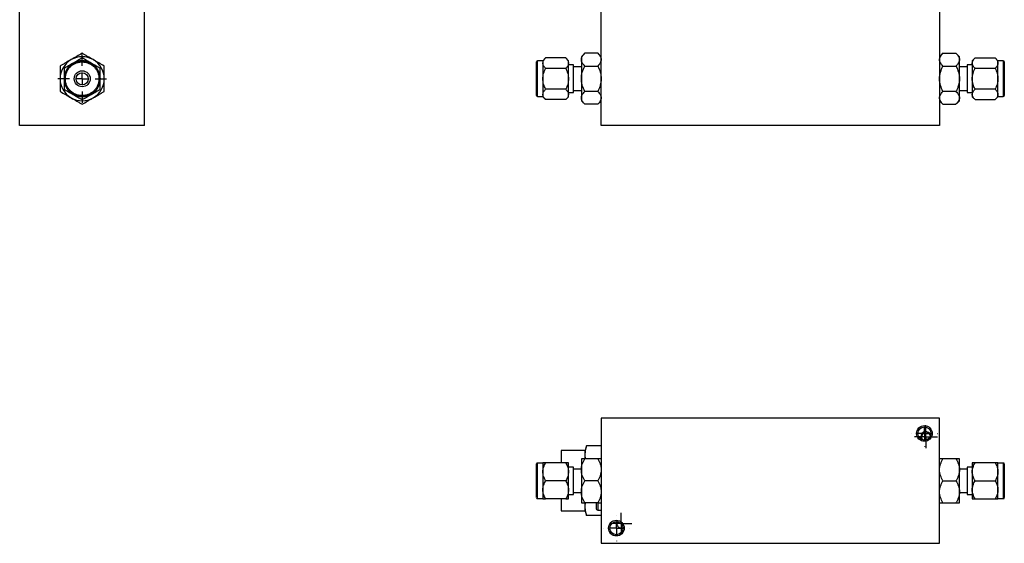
# Model space of a CAD drawing. Header units: inches. Extents: x 6.7 to 40.2, y 8.4 to 28.5.
# Tile 1 of 6: x 6.7 to 22.1, y 8.4 to 16.5. Entities that reach past the tile are written whole.
import ezdxf

# ---------------------------------------------------------------- set-up
doc = ezdxf.new("R2010")
doc.units = ezdxf.units.IN
doc.header["$LTSCALE"] = 4
doc.header["$MEASUREMENT"] = 0
doc.layers.add('1', color=7, linetype='Continuous')

# ---------------------------------------------------------------- blocks, each defined once
blk = doc.blocks.new('SW_CENTERMARKSYMBOL_1')
at = {"layer": '1', "color": 0}
for p, q in [((0, 0.2), (0, 0.3775)), ((-0.2, 0), (-0.3775, 0)), ((0, 0), (-0.1, 0)), ((0, 0), (0, 0.1)), ((0, 0), (0, -0.1)), ((0, 0), (0.1, 0)), ((0.2, 0), (0.3775, 0)), ((0, -0.2), (0, -0.3775))]:
    blk.add_line(p, q, dxfattribs=at)
blk = doc.blocks.new('SW_CENTERMARKSYMBOL_13')
at = {"layer": '1', "color": 0}
for p, q in [((0, 0.1), (0, 0.168)), ((-0.1, 0), (-0.168, 0)), ((0, 0), (-0.1, 0)), ((0, 0), (0, 0.1)), ((0, 0), (0, -0.1)), ((0, 0), (0.1, 0)), ((0.1, 0), (0.168, 0)), ((0, -0.1), (0, -0.168))]:
    blk.add_line(p, q, dxfattribs=at)
blk = doc.blocks.new('SW_CENTERMARKSYMBOL_14')
at = {"layer": '1', "color": 0}
for p, q in [((0, 0.1), (0, 0.17945)), ((-0.1, 0), (-0.17945, 0)), ((0, 0), (-0.1, 0)), ((0, 0), (0, 0.1)), ((0, 0), (0, -0.1)), ((0, 0), (0.1, 0)), ((0.1, 0), (0.17945, 0)), ((0, -0.1), (0, -0.17945))]:
    blk.add_line(p, q, dxfattribs=at)
blk = doc.blocks.new('SW_CENTERMARKSYMBOL_15')
at = {"layer": '1', "color": 0}
for p, q in [((0, 0.1), (0, 0.1693)), ((-0.1, 0), (-0.1693, 0)), ((0, 0), (-0.1, 0)), ((0, 0), (0, 0.1)), ((0, 0), (0, -0.1)), ((0, 0), (0.1, 0)), ((0.1, 0), (0.1693, 0)), ((0, -0.1), (0, -0.1693))]:
    blk.add_line(p, q, dxfattribs=at)
blk = doc.blocks.new('SW_CENTERMARKSYMBOL_16')
at = {"layer": '1', "color": 0}
for p, q in [((0, 0.2), (0, 0.202)), ((-0.2, 0), (-0.202, 0)), ((0, 0), (-0.1, 0)), ((0, 0), (0, 0.1)), ((0, 0), (0, -0.1)), ((0, 0), (0.1, 0)), ((0.2, 0), (0.202, 0)), ((0, -0.2), (0, -0.202))]:
    blk.add_line(p, q, dxfattribs=at)
blk = doc.blocks.new('SW_CENTERMARKSYMBOL_17')
at = {"layer": '1', "color": 0}
for p, q in [((0, 0.2), (0, 0.202)), ((-0.2, 0), (-0.202, 0)), ((0, 0), (-0.1, 0)), ((0, 0), (0, 0.1)), ((0, 0), (0, -0.1)), ((0, 0), (0.1, 0)), ((0.2, 0), (0.202, 0)), ((0, -0.2), (0, -0.202))]:
    blk.add_line(p, q, dxfattribs=at)

msp = doc.modelspace()

# ---------------------------------------------------------------- linework, layer by layer
at = {"color": 7, "linetype": 'Continuous', "lineweight": 25}
for p, q in [((6.704, 14.88), (6.704, 16.829)), ((8.653, 14.88), (8.653, 16.829)), ((15.773, 14.88), (15.773, 16.829)), ((21.048, 16.73), (21.048, 14.88)), ((15.516, 16.005), (15.463, 15.952)), ((15.72, 16.005), (15.516, 16.005)), ((15.773, 15.952), (15.72, 16.005)), ((21.102, 16.005), (21.048, 15.952)), ((21.102, 16.005), (21.305, 16.005)), ((21.358, 15.952), (21.305, 16.005)), ((14.863, 15.886), (14.778, 15.886)), ((14.906, 15.933), (14.863, 15.89)), ((14.863, 15.89), (14.863, 15.852)), ((14.863, 15.852), (14.863, 15.608)), ((15.219, 15.933), (14.906, 15.933)), ((15.263, 15.89), (15.219, 15.933)), ((15.263, 15.852), (15.263, 15.89)), ((15.263, 15.608), (15.263, 15.852)), ((15.343, 15.823), (15.263, 15.823)), ((15.343, 15.716), (15.343, 15.823)), ((15.463, 15.952), (15.463, 15.906)), ((15.463, 15.906), (15.463, 15.608)), ((21.358, 15.906), (21.358, 15.952)), ((21.358, 15.608), (21.358, 15.906)), ((21.558, 15.823), (21.478, 15.823)), ((21.478, 15.823), (21.478, 15.501)), ((21.602, 15.933), (21.558, 15.89)), ((21.558, 15.89), (21.558, 15.852)), ((21.558, 15.852), (21.558, 15.608)), ((21.602, 15.933), (21.915, 15.933)), ((21.958, 15.89), (21.915, 15.933)), ((21.958, 15.852), (21.958, 15.89)), ((22.043, 15.886), (21.958, 15.886)), ((21.958, 15.608), (21.958, 15.852)), ((14.906, 15.771), (15.219, 15.771)), ((15.463, 15.792), (15.343, 15.792)), ((15.343, 15.394), (15.343, 15.716)), ((15.516, 15.807), (15.72, 15.807)), ((21.102, 15.807), (21.305, 15.807)), ((21.478, 15.792), (21.358, 15.792)), ((21.602, 15.771), (21.915, 15.771)), ((14.863, 15.608), (14.863, 15.365)), ((15.263, 15.365), (15.263, 15.608)), ((15.463, 15.608), (15.463, 15.311)), ((21.358, 15.311), (21.358, 15.608)), ((21.558, 15.608), (21.558, 15.365)), ((21.958, 15.365), (21.958, 15.608)), ((14.863, 15.365), (14.863, 15.327)), ((15.219, 15.446), (14.906, 15.446)), ((15.263, 15.394), (15.343, 15.394)), ((15.263, 15.327), (15.263, 15.365)), ((15.343, 15.424), (15.463, 15.424)), ((15.72, 15.41), (15.516, 15.41)), ((21.305, 15.41), (21.102, 15.41)), ((21.358, 15.424), (21.478, 15.424)), ((21.478, 15.501), (21.478, 15.394)), ((21.478, 15.394), (21.558, 15.394)), ((21.558, 15.365), (21.558, 15.327)), ((21.915, 15.446), (21.602, 15.446)), ((21.958, 15.327), (21.958, 15.365)), ((14.778, 15.331), (14.863, 15.331)), ((14.863, 15.327), (14.906, 15.284)), ((15.219, 15.284), (14.906, 15.284)), ((15.219, 15.284), (15.263, 15.327)), ((15.463, 15.311), (15.463, 15.265)), ((15.463, 15.265), (15.516, 15.211)), ((15.72, 15.211), (15.516, 15.211)), ((15.72, 15.211), (15.773, 15.265)), ((21.048, 15.265), (21.102, 15.211)), ((21.102, 15.211), (21.305, 15.211)), ((21.305, 15.211), (21.358, 15.265)), ((21.358, 15.265), (21.358, 15.311)), ((21.558, 15.327), (21.602, 15.284)), ((21.602, 15.284), (21.915, 15.284)), ((21.915, 15.284), (21.958, 15.327)), ((21.958, 15.331), (22.043, 15.331)), ((8.653, 14.88), (6.704, 14.88)), ((21.048, 14.88), (15.773, 14.88)), ((15.773, 10.314), (15.773, 8.366)), ((21.048, 10.314), (15.773, 10.314)), ((21.048, 8.366), (21.048, 10.314)), ((15.543, 9.883), (15.524, 9.81)), ((15.773, 9.883), (15.543, 9.883)), ((15.524, 9.81), (15.149, 9.81)), ((15.149, 9.81), (15.149, 9.747)), ((15.149, 9.747), (15.149, 9.621)), ((15.463, 9.684), (15.463, 9.512)), ((15.72, 9.684), (15.516, 9.684)), ((15.524, 9.756), (15.524, 9.81)), ((15.524, 9.747), (15.524, 9.756)), ((15.524, 9.738), (15.524, 9.747)), ((15.529, 9.684), (15.524, 9.738)), ((15.524, 9.684), (15.524, 9.738)), ((21.305, 9.684), (21.102, 9.684)), ((21.358, 9.512), (21.358, 9.684)), ((14.863, 9.617), (14.778, 9.617)), ((14.863, 9.621), (14.863, 9.481)), ((15.219, 9.621), (14.906, 9.621)), ((15.263, 9.481), (15.263, 9.621)), ((15.343, 9.555), (15.263, 9.555)), ((15.343, 9.125), (15.343, 9.555)), ((15.463, 9.524), (15.343, 9.524)), ((21.478, 9.524), (21.358, 9.524)), ((21.558, 9.555), (21.478, 9.555)), ((21.478, 9.555), (21.478, 9.526)), ((21.478, 9.526), (21.478, 9.125)), ((21.558, 9.621), (21.558, 9.481)), ((21.915, 9.621), (21.602, 9.621)), ((21.958, 9.481), (21.958, 9.621)), ((22.043, 9.617), (21.958, 9.617)), ((14.863, 9.481), (14.863, 9.199)), ((15.263, 9.199), (15.263, 9.481)), ((15.463, 9.512), (15.463, 9.168)), ((21.358, 9.168), (21.358, 9.512)), ((21.558, 9.481), (21.558, 9.199)), ((21.958, 9.199), (21.958, 9.481)), ((15.219, 9.34), (14.906, 9.34)), ((15.72, 9.34), (15.516, 9.34)), ((21.102, 9.34), (21.305, 9.34)), ((21.602, 9.34), (21.915, 9.34)), ((14.778, 9.062), (14.863, 9.062)), ((14.863, 9.199), (14.863, 9.059)), ((15.263, 9.059), (15.263, 9.199)), ((15.263, 9.125), (15.343, 9.125)), ((15.343, 9.156), (15.463, 9.156)), ((15.463, 9.168), (15.463, 8.996)), ((21.358, 8.996), (21.358, 9.168)), ((21.358, 9.156), (21.478, 9.156)), ((21.478, 9.125), (21.558, 9.125)), ((21.558, 9.199), (21.558, 9.059)), ((21.958, 9.059), (21.958, 9.199)), ((21.958, 9.062), (22.043, 9.062)), ((15.219, 9.059), (14.906, 9.059)), ((15.149, 9.059), (15.149, 8.87)), ((15.72, 8.996), (15.516, 8.996)), ((15.524, 8.942), (15.529, 8.996)), ((15.524, 8.942), (15.524, 8.996)), ((15.524, 8.933), (15.524, 8.942)), ((15.524, 8.924), (15.524, 8.933)), ((15.524, 8.87), (15.524, 8.924)), ((21.102, 8.996), (21.305, 8.996)), ((21.602, 9.059), (21.915, 9.059)), ((15.149, 8.87), (15.524, 8.87)), ((15.524, 8.87), (15.543, 8.797)), ((15.773, 8.797), (15.543, 8.797)), ((15.722, 8.884), (15.773, 8.884)), ((15.773, 8.366), (21.048, 8.366))]:
    msp.add_line(p, q, dxfattribs=at)
at = {"color": 8, "linetype": 'Continuous', "lineweight": 25}
for p, q in [((14.778, 15.747), (14.778, 15.886)), ((22.043, 15.886), (22.043, 15.47)), ((14.778, 15.331), (14.778, 15.747)), ((22.043, 15.47), (22.043, 15.331)), ((14.778, 9.062), (14.778, 9.617)), ((22.043, 9.617), (22.043, 9.58)), ((22.043, 9.58), (22.043, 9.062)), ((15.722, 8.995), (15.722, 8.884))]:
    msp.add_line(p, q, dxfattribs=at)
at = {"color": 7, "linetype": 'Continuous', "lineweight": 25, "flags": 128}
for points in [[(20.755, 10.028), (20.759, 10.003), (20.767, 9.987)], [(16.024, 8.703), (16.02, 8.695), (16.016, 8.672)]]:
    msp.add_lwpolyline(points, dxfattribs=at)
at = {"color": 7, "linetype": 'Continuous', "lineweight": 25}
for centre, radius in [((7.679, 15.608), 0.278), ((7.679, 15.608), 0.125), ((7.679, 15.608), 0.095), ((20.812, 10.078), 0.122), ((20.812, 10.078), 0.102), ((16.009, 8.602), 0.122), ((16.009, 8.602), 0.102)]:
    msp.add_circle(centre, radius, dxfattribs=at)
for centre, radius, start, end in [((7.679, 15.608), 0.344, 120, 180), ((7.679, 15.608), 0.281, 120, 180), ((7.679, 15.608), 0.344, 60, 120), ((7.679, 15.608), 0.281, 60, 120), ((7.679, 15.608), 0.281, 360, 60), ((7.679, 15.608), 0.344, 0, 60), ((14.778, 15.871), 0.015, 90, 180), ((22.043, 15.871), 0.015, 0, 90), ((7.679, 15.608), 0.344, 180, 240), ((7.679, 15.608), 0.281, 180, 240), ((7.679, 15.608), 0.281, 300, 360), ((7.679, 15.608), 0.344, 300, 0), ((7.679, 15.608), 0.281, 240, 300), ((7.679, 15.608), 0.344, 240, 300), ((14.778, 15.346), 0.015, 180, 270), ((22.043, 15.346), 0.015, 270, 0), ((20.835, 10.028), 0.0795, 17.0727, 180), ((20.836, 10.027), 0.0693, 6.4986, 180), ((20.836, 10.027), 0.0693, 180, 223.0517), ((14.778, 9.602), 0.015, 90, 180), ((22.043, 9.602), 0.015, 0, 90), ((14.778, 9.077), 0.015, 180, 270), ((22.043, 9.077), 0.015, 270, 0), ((15.722, 8.914), 0.03, 180, 270), ((16.084, 8.672), 0.0676, 180, 293.5493)]:
    msp.add_arc(centre, radius, start, end, dxfattribs=at)
for points, knots in [([(7.679, 16.005), (7.652, 15.99), (7.624, 15.974), (7.582, 15.949), (7.567, 15.941), (7.537, 15.924), (7.522, 15.915), (7.507, 15.906)], [0, 0, 0, 0, 0.5, 0.5, 0.75, 0.75, 1, 1, 1, 1]), ([(7.851, 15.906), (7.821, 15.923), (7.791, 15.94), (7.748, 15.965), (7.734, 15.974), (7.706, 15.99), (7.692, 15.998), (7.679, 16.005)], [0, 0, 0, 0, 0.5, 0.5, 0.75, 0.75, 1, 1, 1, 1]), ([(15.463, 15.906), (15.463, 15.923), (15.468, 15.94), (15.482, 15.965), (15.488, 15.974), (15.501, 15.99), (15.508, 15.998), (15.516, 16.005)], [0, 0, 0, 0, 0.5, 0.5, 0.75, 0.75, 1, 1, 1, 1]), ([(15.72, 16.005), (15.735, 15.99), (15.748, 15.974), (15.763, 15.949), (15.766, 15.941), (15.771, 15.924), (15.773, 15.915), (15.773, 15.906)], [0, 0, 0, 0, 0.5, 0.5, 0.75, 0.75, 1, 1, 1, 1]), ([(21.048, 15.906), (21.048, 15.923), (21.054, 15.94), (21.068, 15.965), (21.074, 15.974), (21.087, 15.99), (21.094, 15.998), (21.102, 16.005)], [0, 0, 0, 0, 0.5, 0.5, 0.75, 0.75, 1, 1, 1, 1]), ([(21.305, 16.005), (21.321, 15.99), (21.334, 15.974), (21.348, 15.949), (21.352, 15.941), (21.357, 15.924), (21.358, 15.915), (21.358, 15.906)], [0, 0, 0, 0, 0.5, 0.5, 0.75, 0.75, 1, 1, 1, 1]), ([(7.507, 15.906), (7.477, 15.889), (7.447, 15.872), (7.404, 15.847), (7.39, 15.839), (7.362, 15.822), (7.349, 15.815), (7.335, 15.807)], [0, 0, 0, 0, 0.5, 0.5, 0.75, 0.75, 1, 1, 1, 1]), ([(7.538, 15.852), (7.514, 15.838), (7.49, 15.824), (7.454, 15.803), (7.443, 15.797), (7.42, 15.784), (7.409, 15.777), (7.398, 15.771)], [0, 0, 0, 0, 0.5, 0.5, 0.75, 0.75, 1, 1, 1, 1]), ([(7.906, 15.74), (7.898, 15.753), (7.879, 15.781), (7.842, 15.816), (7.798, 15.844), (7.747, 15.864), (7.694, 15.872), (7.641, 15.87), (7.592, 15.858), (7.547, 15.837), (7.507, 15.809), (7.471, 15.772), (7.443, 15.727), (7.424, 15.677), (7.415, 15.623), (7.417, 15.57), (7.43, 15.521), (7.45, 15.476), (7.479, 15.436), (7.515, 15.401), (7.56, 15.372), (7.61, 15.353), (7.664, 15.344), (7.717, 15.347), (7.766, 15.359), (7.811, 15.38), (7.851, 15.408), (7.886, 15.445), (7.915, 15.489), (7.934, 15.54), (7.943, 15.593), (7.94, 15.646), (7.928, 15.696), (7.914, 15.726), (7.906, 15.74)], [0, 0, 0, 0, 0.029129, 0.060003, 0.09216, 0.125, 0.15784, 0.189997, 0.220871, 0.25, 0.279129, 0.310003, 0.34216, 0.375, 0.40784, 0.439997, 0.470871, 0.5, 0.529129, 0.560003, 0.59216, 0.625, 0.65784, 0.689997, 0.720871, 0.75, 0.779129, 0.810003, 0.84216, 0.875, 0.90784, 0.939997, 0.970871, 1, 1, 1, 1]), ([(7.679, 15.933), (7.657, 15.92), (7.634, 15.907), (7.599, 15.887), (7.587, 15.88), (7.563, 15.866), (7.551, 15.859), (7.538, 15.852)], [0, 0, 0, 0, 0.5, 0.5, 0.75, 0.75, 1, 1, 1, 1]), ([(7.819, 15.852), (7.795, 15.866), (7.771, 15.88), (7.735, 15.9), (7.724, 15.907), (7.701, 15.92), (7.69, 15.927), (7.679, 15.933)], [0, 0, 0, 0, 0.5, 0.5, 0.75, 0.75, 1, 1, 1, 1]), ([(7.96, 15.771), (7.938, 15.783), (7.916, 15.796), (7.881, 15.817), (7.869, 15.824), (7.844, 15.838), (7.832, 15.845), (7.819, 15.852)], [0, 0, 0, 0, 0.5, 0.5, 0.75, 0.75, 1, 1, 1, 1]), ([(8.023, 15.807), (7.996, 15.822), (7.968, 15.838), (7.925, 15.863), (7.911, 15.871), (7.881, 15.888), (7.866, 15.897), (7.851, 15.906)], [0, 0, 0, 0, 0.5, 0.5, 0.75, 0.75, 1, 1, 1, 1]), ([(14.763, 15.74), (14.763, 15.753), (14.763, 15.781), (14.763, 15.816), (14.763, 15.845), (14.763, 15.863), (14.763, 15.872), (14.763, 15.87), (14.763, 15.87)], [0, 0, 0, 0, 0.174791, 0.360051, 0.553014, 0.750071, 0.947129, 1, 1, 1, 1]), ([(14.863, 15.852), (14.863, 15.866), (14.867, 15.88), (14.879, 15.9), (14.883, 15.907), (14.894, 15.92), (14.9, 15.927), (14.906, 15.933)], [0, 0, 0, 0, 0.5, 0.5, 0.75, 0.75, 1, 1, 1, 1]), ([(14.906, 15.771), (14.894, 15.783), (14.883, 15.796), (14.871, 15.817), (14.868, 15.824), (14.864, 15.838), (14.863, 15.845), (14.863, 15.852)], [0, 0, 0, 0, 0.5, 0.5, 0.75, 0.75, 1, 1, 1, 1]), ([(15.219, 15.933), (15.232, 15.92), (15.243, 15.907), (15.254, 15.887), (15.257, 15.88), (15.262, 15.866), (15.263, 15.859), (15.263, 15.852)], [0, 0, 0, 0, 0.5, 0.5, 0.75, 0.75, 1, 1, 1, 1]), ([(15.263, 15.852), (15.263, 15.838), (15.258, 15.824), (15.247, 15.803), (15.242, 15.797), (15.232, 15.784), (15.226, 15.777), (15.219, 15.771)], [0, 0, 0, 0, 0.5, 0.5, 0.75, 0.75, 1, 1, 1, 1]), ([(15.516, 15.807), (15.5, 15.822), (15.487, 15.838), (15.473, 15.863), (15.469, 15.871), (15.464, 15.888), (15.463, 15.897), (15.463, 15.906)], [0, 0, 0, 0, 0.5, 0.5, 0.75, 0.75, 1, 1, 1, 1]), ([(15.773, 15.906), (15.773, 15.889), (15.767, 15.872), (15.753, 15.847), (15.748, 15.839), (15.735, 15.822), (15.727, 15.815), (15.72, 15.807)], [0, 0, 0, 0, 0.5, 0.5, 0.75, 0.75, 1, 1, 1, 1]), ([(21.102, 15.807), (21.086, 15.822), (21.073, 15.838), (21.059, 15.863), (21.055, 15.871), (21.05, 15.888), (21.048, 15.897), (21.048, 15.906)], [0, 0, 0, 0, 0.5, 0.5, 0.75, 0.75, 1, 1, 1, 1]), ([(21.358, 15.906), (21.358, 15.889), (21.353, 15.872), (21.339, 15.847), (21.333, 15.839), (21.32, 15.822), (21.313, 15.815), (21.305, 15.807)], [0, 0, 0, 0, 0.5, 0.5, 0.75, 0.75, 1, 1, 1, 1]), ([(21.558, 15.852), (21.558, 15.866), (21.563, 15.88), (21.574, 15.9), (21.579, 15.907), (21.59, 15.92), (21.596, 15.927), (21.602, 15.933)], [0, 0, 0, 0, 0.5, 0.5, 0.75, 0.75, 1, 1, 1, 1]), ([(21.602, 15.771), (21.589, 15.783), (21.578, 15.796), (21.567, 15.817), (21.564, 15.824), (21.559, 15.838), (21.558, 15.845), (21.558, 15.852)], [0, 0, 0, 0, 0.5, 0.5, 0.75, 0.75, 1, 1, 1, 1]), ([(21.915, 15.933), (21.928, 15.92), (21.938, 15.907), (21.95, 15.887), (21.953, 15.88), (21.957, 15.866), (21.958, 15.859), (21.958, 15.852)], [0, 0, 0, 0, 0.5, 0.5, 0.75, 0.75, 1, 1, 1, 1]), ([(21.958, 15.852), (21.958, 15.838), (21.954, 15.824), (21.942, 15.803), (21.938, 15.797), (21.927, 15.784), (21.921, 15.777), (21.915, 15.771)], [0, 0, 0, 0, 0.5, 0.5, 0.75, 0.75, 1, 1, 1, 1]), ([(22.058, 15.87), (22.058, 15.87), (22.058, 15.869), (22.058, 15.857), (22.058, 15.837), (22.058, 15.809), (22.058, 15.772), (22.058, 15.727), (22.058, 15.677), (22.058, 15.623), (22.058, 15.571), (22.058, 15.521), (22.058, 15.491), (22.058, 15.477)], [0, 0, 0, 0, 0.070036, 0.162653, 0.250036, 0.337418, 0.430036, 0.526503, 0.625018, 0.723532, 0.82, 0.912617, 1, 1, 1, 1]), ([(7.335, 15.807), (7.335, 15.776), (7.335, 15.744), (7.335, 15.694), (7.335, 15.678), (7.335, 15.643), (7.335, 15.626), (7.335, 15.608)], [0, 0, 0, 0, 0.5, 0.5, 0.75, 0.75, 1, 1, 1, 1]), ([(7.398, 15.771), (7.398, 15.745), (7.398, 15.719), (7.398, 15.679), (7.398, 15.665), (7.398, 15.637), (7.398, 15.623), (7.398, 15.608)], [0, 0, 0, 0, 0.5, 0.5, 0.75, 0.75, 1, 1, 1, 1]), ([(7.96, 15.608), (7.96, 15.637), (7.96, 15.665), (7.96, 15.705), (7.96, 15.719), (7.96, 15.745), (7.96, 15.758), (7.96, 15.771)], [0, 0, 0, 0, 0.5, 0.5, 0.75, 0.75, 1, 1, 1, 1]), ([(8.023, 15.608), (8.023, 15.643), (8.023, 15.677), (8.023, 15.727), (8.023, 15.743), (8.023, 15.776), (8.023, 15.791), (8.023, 15.807)], [0, 0, 0, 0, 0.5, 0.5, 0.75, 0.75, 1, 1, 1, 1]), ([(14.763, 15.347), (14.763, 15.347), (14.763, 15.347), (14.763, 15.359), (14.763, 15.38), (14.763, 15.408), (14.763, 15.445), (14.763, 15.489), (14.763, 15.54), (14.763, 15.593), (14.763, 15.646), (14.763, 15.696), (14.763, 15.725), (14.763, 15.74)], [0, 0, 0, 0, 0.070036, 0.162653, 0.250036, 0.337418, 0.430036, 0.526503, 0.625018, 0.723532, 0.82, 0.912617, 1, 1, 1, 1]), ([(14.863, 15.608), (14.863, 15.637), (14.867, 15.665), (14.879, 15.705), (14.883, 15.719), (14.894, 15.745), (14.9, 15.758), (14.906, 15.771)], [0, 0, 0, 0, 0.5, 0.5, 0.75, 0.75, 1, 1, 1, 1]), ([(15.219, 15.771), (15.232, 15.745), (15.243, 15.719), (15.254, 15.679), (15.257, 15.665), (15.262, 15.637), (15.263, 15.623), (15.263, 15.608)], [0, 0, 0, 0, 0.5, 0.5, 0.75, 0.75, 1, 1, 1, 1]), ([(15.463, 15.608), (15.463, 15.643), (15.468, 15.677), (15.482, 15.727), (15.488, 15.743), (15.501, 15.776), (15.508, 15.791), (15.516, 15.807)], [0, 0, 0, 0, 0.5, 0.5, 0.75, 0.75, 1, 1, 1, 1]), ([(15.72, 15.807), (15.735, 15.776), (15.748, 15.744), (15.763, 15.694), (15.766, 15.678), (15.771, 15.643), (15.773, 15.626), (15.773, 15.608)], [0, 0, 0, 0, 0.5, 0.5, 0.75, 0.75, 1, 1, 1, 1]), ([(21.048, 15.608), (21.048, 15.643), (21.054, 15.677), (21.068, 15.727), (21.074, 15.743), (21.087, 15.776), (21.094, 15.791), (21.102, 15.807)], [0, 0, 0, 0, 0.5, 0.5, 0.75, 0.75, 1, 1, 1, 1]), ([(21.305, 15.807), (21.321, 15.776), (21.334, 15.744), (21.348, 15.694), (21.352, 15.678), (21.357, 15.643), (21.358, 15.626), (21.358, 15.608)], [0, 0, 0, 0, 0.5, 0.5, 0.75, 0.75, 1, 1, 1, 1]), ([(21.558, 15.608), (21.558, 15.637), (21.563, 15.665), (21.574, 15.705), (21.579, 15.719), (21.59, 15.745), (21.596, 15.758), (21.602, 15.771)], [0, 0, 0, 0, 0.5, 0.5, 0.75, 0.75, 1, 1, 1, 1]), ([(21.915, 15.771), (21.928, 15.745), (21.938, 15.719), (21.95, 15.679), (21.953, 15.665), (21.957, 15.637), (21.958, 15.623), (21.958, 15.608)], [0, 0, 0, 0, 0.5, 0.5, 0.75, 0.75, 1, 1, 1, 1]), ([(7.335, 15.608), (7.335, 15.574), (7.335, 15.54), (7.335, 15.49), (7.335, 15.473), (7.335, 15.441), (7.335, 15.425), (7.335, 15.41)], [0, 0, 0, 0, 0.5, 0.5, 0.75, 0.75, 1, 1, 1, 1]), ([(7.398, 15.608), (7.398, 15.58), (7.398, 15.552), (7.398, 15.511), (7.398, 15.498), (7.398, 15.472), (7.398, 15.459), (7.398, 15.446)], [0, 0, 0, 0, 0.5, 0.5, 0.75, 0.75, 1, 1, 1, 1]), ([(7.96, 15.446), (7.96, 15.471), (7.96, 15.497), (7.96, 15.538), (7.96, 15.552), (7.96, 15.58), (7.96, 15.594), (7.96, 15.608)], [0, 0, 0, 0, 0.5, 0.5, 0.75, 0.75, 1, 1, 1, 1]), ([(8.023, 15.41), (8.023, 15.441), (8.023, 15.473), (8.023, 15.522), (8.023, 15.539), (8.023, 15.573), (8.023, 15.591), (8.023, 15.608)], [0, 0, 0, 0, 0.5, 0.5, 0.75, 0.75, 1, 1, 1, 1]), ([(14.906, 15.446), (14.894, 15.471), (14.883, 15.497), (14.871, 15.538), (14.868, 15.552), (14.864, 15.58), (14.863, 15.594), (14.863, 15.608)], [0, 0, 0, 0, 0.5, 0.5, 0.75, 0.75, 1, 1, 1, 1]), ([(15.263, 15.608), (15.263, 15.58), (15.258, 15.552), (15.247, 15.511), (15.242, 15.498), (15.232, 15.472), (15.226, 15.459), (15.219, 15.446)], [0, 0, 0, 0, 0.5, 0.5, 0.75, 0.75, 1, 1, 1, 1]), ([(15.516, 15.41), (15.5, 15.441), (15.487, 15.473), (15.473, 15.522), (15.469, 15.539), (15.464, 15.573), (15.463, 15.591), (15.463, 15.608)], [0, 0, 0, 0, 0.5, 0.5, 0.75, 0.75, 1, 1, 1, 1]), ([(15.773, 15.608), (15.773, 15.574), (15.767, 15.54), (15.753, 15.49), (15.748, 15.473), (15.735, 15.441), (15.727, 15.425), (15.72, 15.41)], [0, 0, 0, 0, 0.5, 0.5, 0.75, 0.75, 1, 1, 1, 1]), ([(21.102, 15.41), (21.086, 15.441), (21.073, 15.473), (21.059, 15.522), (21.055, 15.539), (21.05, 15.573), (21.048, 15.591), (21.048, 15.608)], [0, 0, 0, 0, 0.5, 0.5, 0.75, 0.75, 1, 1, 1, 1]), ([(21.358, 15.608), (21.358, 15.574), (21.353, 15.54), (21.339, 15.49), (21.333, 15.473), (21.32, 15.441), (21.313, 15.425), (21.305, 15.41)], [0, 0, 0, 0, 0.5, 0.5, 0.75, 0.75, 1, 1, 1, 1]), ([(21.602, 15.446), (21.589, 15.471), (21.578, 15.497), (21.567, 15.538), (21.564, 15.552), (21.559, 15.58), (21.558, 15.594), (21.558, 15.608)], [0, 0, 0, 0, 0.5, 0.5, 0.75, 0.75, 1, 1, 1, 1]), ([(21.958, 15.608), (21.958, 15.58), (21.954, 15.552), (21.942, 15.511), (21.938, 15.498), (21.927, 15.472), (21.921, 15.459), (21.915, 15.446)], [0, 0, 0, 0, 0.5, 0.5, 0.75, 0.75, 1, 1, 1, 1]), ([(7.335, 15.41), (7.362, 15.394), (7.39, 15.378), (7.432, 15.354), (7.447, 15.345), (7.477, 15.328), (7.492, 15.319), (7.507, 15.311)], [0, 0, 0, 0, 0.5, 0.5, 0.75, 0.75, 1, 1, 1, 1]), ([(7.398, 15.446), (7.42, 15.433), (7.442, 15.42), (7.477, 15.4), (7.489, 15.393), (7.513, 15.379), (7.526, 15.372), (7.538, 15.365)], [0, 0, 0, 0, 0.5, 0.5, 0.75, 0.75, 1, 1, 1, 1]), ([(7.538, 15.365), (7.563, 15.351), (7.587, 15.337), (7.622, 15.316), (7.634, 15.31), (7.657, 15.296), (7.668, 15.29), (7.679, 15.284)], [0, 0, 0, 0, 0.5, 0.5, 0.75, 0.75, 1, 1, 1, 1]), ([(7.679, 15.284), (7.701, 15.296), (7.723, 15.309), (7.758, 15.33), (7.77, 15.336), (7.795, 15.35), (7.807, 15.358), (7.819, 15.365)], [0, 0, 0, 0, 0.5, 0.5, 0.75, 0.75, 1, 1, 1, 1]), ([(7.819, 15.365), (7.844, 15.379), (7.868, 15.393), (7.904, 15.413), (7.915, 15.42), (7.938, 15.433), (7.949, 15.44), (7.96, 15.446)], [0, 0, 0, 0, 0.5, 0.5, 0.75, 0.75, 1, 1, 1, 1]), ([(7.851, 15.311), (7.881, 15.328), (7.91, 15.345), (7.953, 15.37), (7.968, 15.378), (7.996, 15.394), (8.009, 15.402), (8.023, 15.41)], [0, 0, 0, 0, 0.5, 0.5, 0.75, 0.75, 1, 1, 1, 1]), ([(14.863, 15.365), (14.863, 15.379), (14.867, 15.393), (14.879, 15.413), (14.883, 15.42), (14.894, 15.433), (14.9, 15.44), (14.906, 15.446)], [0, 0, 0, 0, 0.5, 0.5, 0.75, 0.75, 1, 1, 1, 1]), ([(14.906, 15.284), (14.894, 15.296), (14.883, 15.309), (14.871, 15.33), (14.868, 15.336), (14.864, 15.35), (14.863, 15.358), (14.863, 15.365)], [0, 0, 0, 0, 0.5, 0.5, 0.75, 0.75, 1, 1, 1, 1]), ([(15.219, 15.446), (15.232, 15.433), (15.243, 15.42), (15.254, 15.4), (15.257, 15.393), (15.262, 15.379), (15.263, 15.372), (15.263, 15.365)], [0, 0, 0, 0, 0.5, 0.5, 0.75, 0.75, 1, 1, 1, 1]), ([(15.263, 15.365), (15.263, 15.351), (15.258, 15.337), (15.247, 15.316), (15.242, 15.31), (15.232, 15.296), (15.226, 15.29), (15.219, 15.284)], [0, 0, 0, 0, 0.5, 0.5, 0.75, 0.75, 1, 1, 1, 1]), ([(15.463, 15.311), (15.463, 15.328), (15.468, 15.345), (15.482, 15.37), (15.488, 15.378), (15.501, 15.394), (15.508, 15.402), (15.516, 15.41)], [0, 0, 0, 0, 0.5, 0.5, 0.75, 0.75, 1, 1, 1, 1]), ([(15.72, 15.41), (15.735, 15.394), (15.748, 15.378), (15.763, 15.354), (15.766, 15.345), (15.771, 15.328), (15.773, 15.319), (15.773, 15.311)], [0, 0, 0, 0, 0.5, 0.5, 0.75, 0.75, 1, 1, 1, 1]), ([(21.048, 15.311), (21.048, 15.328), (21.054, 15.345), (21.068, 15.37), (21.074, 15.378), (21.087, 15.394), (21.094, 15.402), (21.102, 15.41)], [0, 0, 0, 0, 0.5, 0.5, 0.75, 0.75, 1, 1, 1, 1]), ([(21.305, 15.41), (21.321, 15.394), (21.334, 15.378), (21.348, 15.354), (21.352, 15.345), (21.357, 15.328), (21.358, 15.319), (21.358, 15.311)], [0, 0, 0, 0, 0.5, 0.5, 0.75, 0.75, 1, 1, 1, 1]), ([(21.558, 15.365), (21.558, 15.379), (21.563, 15.393), (21.574, 15.413), (21.579, 15.42), (21.59, 15.433), (21.596, 15.44), (21.602, 15.446)], [0, 0, 0, 0, 0.5, 0.5, 0.75, 0.75, 1, 1, 1, 1]), ([(21.602, 15.284), (21.589, 15.296), (21.578, 15.309), (21.567, 15.33), (21.564, 15.336), (21.559, 15.35), (21.558, 15.358), (21.558, 15.365)], [0, 0, 0, 0, 0.5, 0.5, 0.75, 0.75, 1, 1, 1, 1]), ([(21.915, 15.446), (21.928, 15.433), (21.938, 15.42), (21.95, 15.4), (21.953, 15.393), (21.957, 15.379), (21.958, 15.372), (21.958, 15.365)], [0, 0, 0, 0, 0.5, 0.5, 0.75, 0.75, 1, 1, 1, 1]), ([(21.958, 15.365), (21.958, 15.351), (21.954, 15.337), (21.942, 15.316), (21.938, 15.31), (21.927, 15.296), (21.921, 15.29), (21.915, 15.284)], [0, 0, 0, 0, 0.5, 0.5, 0.75, 0.75, 1, 1, 1, 1]), ([(22.058, 15.477), (22.058, 15.464), (22.058, 15.436), (22.058, 15.401), (22.058, 15.372), (22.058, 15.354), (22.058, 15.345), (22.058, 15.347), (22.058, 15.347)], [0, 0, 0, 0, 0.1747906, 0.3600511, 0.5530136, 0.7500711, 0.9471285, 1, 1, 1, 1]), ([(7.507, 15.311), (7.537, 15.293), (7.567, 15.276), (7.61, 15.251), (7.624, 15.243), (7.652, 15.227), (7.665, 15.219), (7.679, 15.211)], [0, 0, 0, 0, 0.5, 0.5, 0.75, 0.75, 1, 1, 1, 1]), ([(7.679, 15.211), (7.706, 15.227), (7.733, 15.243), (7.776, 15.268), (7.791, 15.276), (7.82, 15.293), (7.836, 15.302), (7.851, 15.311)], [0, 0, 0, 0, 0.5, 0.5, 0.75, 0.75, 1, 1, 1, 1]), ([(15.516, 15.211), (15.5, 15.227), (15.487, 15.243), (15.473, 15.268), (15.469, 15.276), (15.464, 15.293), (15.463, 15.302), (15.463, 15.311)], [0, 0, 0, 0, 0.5, 0.5, 0.75, 0.75, 1, 1, 1, 1]), ([(15.773, 15.311), (15.773, 15.293), (15.767, 15.276), (15.753, 15.251), (15.748, 15.243), (15.735, 15.227), (15.727, 15.219), (15.72, 15.211)], [0, 0, 0, 0, 0.5, 0.5, 0.75, 0.75, 1, 1, 1, 1]), ([(21.102, 15.211), (21.086, 15.227), (21.073, 15.243), (21.059, 15.268), (21.055, 15.276), (21.05, 15.293), (21.048, 15.302), (21.048, 15.311)], [0, 0, 0, 0, 0.5, 0.5, 0.75, 0.75, 1, 1, 1, 1]), ([(21.358, 15.311), (21.358, 15.293), (21.353, 15.276), (21.339, 15.251), (21.333, 15.243), (21.32, 15.227), (21.313, 15.219), (21.305, 15.211)], [0, 0, 0, 0, 0.5, 0.5, 0.75, 0.75, 1, 1, 1, 1]), ([(15.463, 9.512), (15.463, 9.542), (15.468, 9.571), (15.482, 9.615), (15.488, 9.629), (15.501, 9.657), (15.508, 9.67), (15.516, 9.684)], [0, 0, 0, 0, 0.5, 0.5, 0.75, 0.75, 1, 1, 1, 1]), ([(15.516, 9.684), (15.5, 9.684), (15.487, 9.684), (15.473, 9.684), (15.469, 9.684), (15.464, 9.684), (15.463, 9.684), (15.463, 9.684)], [0, 0, 0, 0, 0.5, 0.5, 0.75, 0.75, 1, 1, 1, 1]), ([(15.72, 9.684), (15.735, 9.657), (15.748, 9.629), (15.763, 9.586), (15.766, 9.572), (15.771, 9.542), (15.773, 9.527), (15.773, 9.512)], [0, 0, 0, 0, 0.5, 0.5, 0.75, 0.75, 1, 1, 1, 1]), ([(15.773, 9.684), (15.773, 9.684), (15.767, 9.684), (15.753, 9.684), (15.748, 9.684), (15.735, 9.684), (15.727, 9.684), (15.72, 9.684)], [0, 0, 0, 0, 0.5, 0.5, 0.75, 0.75, 1, 1, 1, 1]), ([(21.048, 9.512), (21.048, 9.542), (21.054, 9.571), (21.068, 9.615), (21.074, 9.629), (21.087, 9.657), (21.094, 9.67), (21.102, 9.684)], [0, 0, 0, 0, 0.5, 0.5, 0.75, 0.75, 1, 1, 1, 1]), ([(21.102, 9.684), (21.086, 9.684), (21.073, 9.684), (21.059, 9.684), (21.055, 9.684), (21.05, 9.684), (21.048, 9.684), (21.048, 9.684)], [0, 0, 0, 0, 0.5, 0.5, 0.75, 0.75, 1, 1, 1, 1]), ([(21.305, 9.684), (21.321, 9.657), (21.334, 9.629), (21.348, 9.586), (21.352, 9.572), (21.357, 9.542), (21.358, 9.527), (21.358, 9.512)], [0, 0, 0, 0, 0.5, 0.5, 0.75, 0.75, 1, 1, 1, 1]), ([(21.358, 9.684), (21.358, 9.684), (21.353, 9.684), (21.339, 9.684), (21.333, 9.684), (21.32, 9.684), (21.313, 9.684), (21.305, 9.684)], [0, 0, 0, 0, 0.5, 0.5, 0.75, 0.75, 1, 1, 1, 1]), ([(14.763, 9.079), (14.763, 9.079), (14.763, 9.079), (14.763, 9.091), (14.763, 9.111), (14.763, 9.14), (14.763, 9.176), (14.763, 9.221), (14.763, 9.272), (14.763, 9.325), (14.763, 9.378), (14.763, 9.427), (14.763, 9.472), (14.763, 9.512), (14.763, 9.547), (14.763, 9.576), (14.763, 9.595), (14.763, 9.603), (14.763, 9.602), (14.763, 9.601)], [0, 0, 0, 0, 0.046693, 0.10844, 0.166698, 0.224956, 0.286704, 0.351019, 0.416698, 0.482378, 0.546693, 0.60844, 0.666698, 0.724956, 0.786704, 0.851019, 0.916698, 0.982378, 1, 1, 1, 1]), ([(14.863, 9.481), (14.863, 9.505), (14.867, 9.529), (14.879, 9.565), (14.883, 9.576), (14.894, 9.599), (14.9, 9.61), (14.906, 9.621)], [0, 0, 0, 0, 0.5, 0.5, 0.75, 0.75, 1, 1, 1, 1]), ([(14.906, 9.621), (14.894, 9.621), (14.883, 9.621), (14.871, 9.621), (14.868, 9.621), (14.864, 9.621), (14.863, 9.621), (14.863, 9.621)], [0, 0, 0, 0, 0.5, 0.5, 0.75, 0.75, 1, 1, 1, 1]), ([(15.219, 9.621), (15.232, 9.599), (15.243, 9.577), (15.254, 9.542), (15.257, 9.53), (15.262, 9.506), (15.263, 9.493), (15.263, 9.481)], [0, 0, 0, 0, 0.5, 0.5, 0.75, 0.75, 1, 1, 1, 1]), ([(15.263, 9.621), (15.263, 9.621), (15.258, 9.621), (15.247, 9.621), (15.242, 9.621), (15.232, 9.621), (15.226, 9.621), (15.219, 9.621)], [0, 0, 0, 0, 0.5, 0.5, 0.75, 0.75, 1, 1, 1, 1]), ([(21.558, 9.481), (21.558, 9.505), (21.563, 9.529), (21.574, 9.565), (21.579, 9.576), (21.59, 9.599), (21.596, 9.61), (21.602, 9.621)], [0, 0, 0, 0, 0.5, 0.5, 0.75, 0.75, 1, 1, 1, 1]), ([(21.602, 9.621), (21.589, 9.621), (21.578, 9.621), (21.567, 9.621), (21.564, 9.621), (21.559, 9.621), (21.558, 9.621), (21.558, 9.621)], [0, 0, 0, 0, 0.5, 0.5, 0.75, 0.75, 1, 1, 1, 1]), ([(21.915, 9.621), (21.928, 9.599), (21.938, 9.577), (21.95, 9.542), (21.953, 9.53), (21.957, 9.506), (21.958, 9.493), (21.958, 9.481)], [0, 0, 0, 0, 0.5, 0.5, 0.75, 0.75, 1, 1, 1, 1]), ([(21.958, 9.621), (21.958, 9.621), (21.954, 9.621), (21.942, 9.621), (21.938, 9.621), (21.927, 9.621), (21.921, 9.621), (21.915, 9.621)], [0, 0, 0, 0, 0.5, 0.5, 0.75, 0.75, 1, 1, 1, 1]), ([(22.058, 9.6), (22.058, 9.6), (22.058, 9.599), (22.058, 9.589), (22.058, 9.574), (22.058, 9.567)], [0, 0, 0, 0, 0.064887, 0.546039, 1, 1, 1, 1]), ([(22.058, 9.567), (22.058, 9.559), (22.058, 9.541), (22.058, 9.503), (22.058, 9.459), (22.058, 9.408), (22.058, 9.355), (22.058, 9.302), (22.058, 9.253), (22.058, 9.208), (22.058, 9.168), (22.058, 9.133), (22.058, 9.104), (22.058, 9.085), (22.058, 9.077), (22.058, 9.078), (22.058, 9.079)], [0, 0, 0, 0, 0.069912, 0.144012, 0.221193, 0.300011, 0.37883, 0.45601, 0.53011, 0.600023, 0.669935, 0.744035, 0.821216, 0.900034, 0.978853, 1, 1, 1, 1]), ([(14.906, 9.34), (14.894, 9.362), (14.883, 9.385), (14.871, 9.42), (14.868, 9.431), (14.864, 9.456), (14.863, 9.468), (14.863, 9.481)], [0, 0, 0, 0, 0.5, 0.5, 0.75, 0.75, 1, 1, 1, 1]), ([(15.263, 9.481), (15.263, 9.456), (15.258, 9.432), (15.247, 9.397), (15.242, 9.385), (15.232, 9.362), (15.226, 9.351), (15.219, 9.34)], [0, 0, 0, 0, 0.5, 0.5, 0.75, 0.75, 1, 1, 1, 1]), ([(15.516, 9.34), (15.5, 9.367), (15.487, 9.394), (15.473, 9.437), (15.469, 9.452), (15.464, 9.481), (15.463, 9.497), (15.463, 9.512)], [0, 0, 0, 0, 0.5, 0.5, 0.75, 0.75, 1, 1, 1, 1]), ([(15.773, 9.512), (15.773, 9.482), (15.767, 9.452), (15.753, 9.409), (15.748, 9.395), (15.735, 9.367), (15.727, 9.353), (15.72, 9.34)], [0, 0, 0, 0, 0.5, 0.5, 0.75, 0.75, 1, 1, 1, 1]), ([(21.102, 9.34), (21.086, 9.367), (21.073, 9.394), (21.059, 9.437), (21.055, 9.452), (21.05, 9.481), (21.048, 9.497), (21.048, 9.512)], [0, 0, 0, 0, 0.5, 0.5, 0.75, 0.75, 1, 1, 1, 1]), ([(21.358, 9.512), (21.358, 9.482), (21.353, 9.452), (21.339, 9.409), (21.333, 9.395), (21.32, 9.367), (21.313, 9.353), (21.305, 9.34)], [0, 0, 0, 0, 0.5, 0.5, 0.75, 0.75, 1, 1, 1, 1]), ([(21.602, 9.34), (21.589, 9.362), (21.578, 9.385), (21.567, 9.42), (21.564, 9.431), (21.559, 9.456), (21.558, 9.468), (21.558, 9.481)], [0, 0, 0, 0, 0.5, 0.5, 0.75, 0.75, 1, 1, 1, 1]), ([(21.958, 9.481), (21.958, 9.456), (21.954, 9.432), (21.942, 9.397), (21.938, 9.385), (21.927, 9.362), (21.921, 9.351), (21.915, 9.34)], [0, 0, 0, 0, 0.5, 0.5, 0.75, 0.75, 1, 1, 1, 1]), ([(14.863, 9.199), (14.863, 9.224), (14.867, 9.248), (14.879, 9.283), (14.883, 9.295), (14.894, 9.318), (14.9, 9.329), (14.906, 9.34)], [0, 0, 0, 0, 0.5, 0.5, 0.75, 0.75, 1, 1, 1, 1]), ([(15.219, 9.34), (15.232, 9.318), (15.243, 9.295), (15.254, 9.26), (15.257, 9.249), (15.262, 9.224), (15.263, 9.212), (15.263, 9.199)], [0, 0, 0, 0, 0.5, 0.5, 0.75, 0.75, 1, 1, 1, 1]), ([(15.463, 9.168), (15.463, 9.198), (15.468, 9.228), (15.482, 9.271), (15.488, 9.285), (15.501, 9.313), (15.508, 9.327), (15.516, 9.34)], [0, 0, 0, 0, 0.5, 0.5, 0.75, 0.75, 1, 1, 1, 1]), ([(15.72, 9.34), (15.735, 9.313), (15.748, 9.286), (15.763, 9.243), (15.766, 9.228), (15.771, 9.199), (15.773, 9.183), (15.773, 9.168)], [0, 0, 0, 0, 0.5, 0.5, 0.75, 0.75, 1, 1, 1, 1]), ([(21.048, 9.168), (21.048, 9.198), (21.054, 9.228), (21.068, 9.271), (21.074, 9.285), (21.087, 9.313), (21.094, 9.327), (21.102, 9.34)], [0, 0, 0, 0, 0.5, 0.5, 0.75, 0.75, 1, 1, 1, 1]), ([(21.305, 9.34), (21.321, 9.313), (21.334, 9.286), (21.348, 9.243), (21.352, 9.228), (21.357, 9.199), (21.358, 9.183), (21.358, 9.168)], [0, 0, 0, 0, 0.5, 0.5, 0.75, 0.75, 1, 1, 1, 1]), ([(21.558, 9.199), (21.558, 9.224), (21.563, 9.248), (21.574, 9.283), (21.579, 9.295), (21.59, 9.318), (21.596, 9.329), (21.602, 9.34)], [0, 0, 0, 0, 0.5, 0.5, 0.75, 0.75, 1, 1, 1, 1]), ([(21.915, 9.34), (21.928, 9.318), (21.938, 9.295), (21.95, 9.26), (21.953, 9.249), (21.957, 9.224), (21.958, 9.212), (21.958, 9.199)], [0, 0, 0, 0, 0.5, 0.5, 0.75, 0.75, 1, 1, 1, 1]), ([(14.906, 9.059), (14.894, 9.081), (14.883, 9.103), (14.871, 9.138), (14.868, 9.15), (14.864, 9.174), (14.863, 9.187), (14.863, 9.199)], [0, 0, 0, 0, 0.5, 0.5, 0.75, 0.75, 1, 1, 1, 1]), ([(15.263, 9.199), (15.263, 9.175), (15.258, 9.151), (15.247, 9.115), (15.242, 9.104), (15.232, 9.081), (15.226, 9.07), (15.219, 9.059)], [0, 0, 0, 0, 0.5, 0.5, 0.75, 0.75, 1, 1, 1, 1]), ([(15.516, 8.996), (15.5, 9.023), (15.487, 9.051), (15.473, 9.094), (15.469, 9.108), (15.464, 9.138), (15.463, 9.153), (15.463, 9.168)], [0, 0, 0, 0, 0.5, 0.5, 0.75, 0.75, 1, 1, 1, 1]), ([(15.773, 9.168), (15.773, 9.138), (15.767, 9.109), (15.753, 9.065), (15.748, 9.051), (15.735, 9.023), (15.727, 9.01), (15.72, 8.996)], [0, 0, 0, 0, 0.5, 0.5, 0.75, 0.75, 1, 1, 1, 1]), ([(21.102, 8.996), (21.086, 9.023), (21.073, 9.051), (21.059, 9.094), (21.055, 9.108), (21.05, 9.138), (21.048, 9.153), (21.048, 9.168)], [0, 0, 0, 0, 0.5, 0.5, 0.75, 0.75, 1, 1, 1, 1]), ([(21.358, 9.168), (21.358, 9.138), (21.353, 9.109), (21.339, 9.065), (21.333, 9.051), (21.32, 9.023), (21.313, 9.01), (21.305, 8.996)], [0, 0, 0, 0, 0.5, 0.5, 0.75, 0.75, 1, 1, 1, 1]), ([(21.602, 9.059), (21.589, 9.081), (21.578, 9.103), (21.567, 9.138), (21.564, 9.15), (21.559, 9.174), (21.558, 9.187), (21.558, 9.199)], [0, 0, 0, 0, 0.5, 0.5, 0.75, 0.75, 1, 1, 1, 1]), ([(21.958, 9.199), (21.958, 9.175), (21.954, 9.151), (21.942, 9.115), (21.938, 9.104), (21.927, 9.081), (21.921, 9.07), (21.915, 9.059)], [0, 0, 0, 0, 0.5, 0.5, 0.75, 0.75, 1, 1, 1, 1]), ([(14.863, 9.059), (14.863, 9.059), (14.867, 9.059), (14.879, 9.059), (14.883, 9.059), (14.894, 9.059), (14.9, 9.059), (14.906, 9.059)], [0, 0, 0, 0, 0.5, 0.5, 0.75, 0.75, 1, 1, 1, 1]), ([(15.219, 9.059), (15.232, 9.059), (15.243, 9.059), (15.254, 9.059), (15.257, 9.059), (15.262, 9.059), (15.263, 9.059), (15.263, 9.059)], [0, 0, 0, 0, 0.5, 0.5, 0.75, 0.75, 1, 1, 1, 1]), ([(15.463, 8.996), (15.463, 8.996), (15.468, 8.996), (15.482, 8.996), (15.488, 8.996), (15.501, 8.996), (15.508, 8.996), (15.516, 8.996)], [0, 0, 0, 0, 0.5, 0.5, 0.75, 0.75, 1, 1, 1, 1]), ([(15.692, 8.996), (15.692, 8.983), (15.692, 8.955), (15.692, 8.926), (15.692, 8.912), (15.692, 8.915), (15.692, 8.915)], [0, 0, 0, 0, 0.279809, 0.592752, 0.926138, 1, 1, 1, 1]), ([(15.72, 8.996), (15.735, 8.996), (15.748, 8.996), (15.763, 8.996), (15.766, 8.996), (15.771, 8.996), (15.773, 8.996), (15.773, 8.996)], [0, 0, 0, 0, 0.5, 0.5, 0.75, 0.75, 1, 1, 1, 1]), ([(21.048, 8.996), (21.048, 8.996), (21.054, 8.996), (21.068, 8.996), (21.074, 8.996), (21.087, 8.996), (21.094, 8.996), (21.102, 8.996)], [0, 0, 0, 0, 0.5, 0.5, 0.75, 0.75, 1, 1, 1, 1]), ([(21.305, 8.996), (21.321, 8.996), (21.334, 8.996), (21.348, 8.996), (21.352, 8.996), (21.357, 8.996), (21.358, 8.996), (21.358, 8.996)], [0, 0, 0, 0, 0.5, 0.5, 0.75, 0.75, 1, 1, 1, 1]), ([(21.558, 9.059), (21.558, 9.059), (21.563, 9.059), (21.574, 9.059), (21.579, 9.059), (21.59, 9.059), (21.596, 9.059), (21.602, 9.059)], [0, 0, 0, 0, 0.5, 0.5, 0.75, 0.75, 1, 1, 1, 1]), ([(21.915, 9.059), (21.928, 9.059), (21.938, 9.059), (21.95, 9.059), (21.953, 9.059), (21.957, 9.059), (21.958, 9.059), (21.958, 9.059)], [0, 0, 0, 0, 0.5, 0.5, 0.75, 0.75, 1, 1, 1, 1])]:
    msp.add_open_spline(points, degree=3, knots=knots, dxfattribs=at)
for points in [[(15.524, 9.756), (15.525, 9.799), (15.532, 9.841), (15.543, 9.883)], [(15.543, 8.797), (15.532, 8.839), (15.525, 8.881), (15.524, 8.924)]]:
    msp.add_open_spline(points, degree=3, dxfattribs=at)

# ---------------------------------------------------------------- block references
at = {"layer": '1', "color": 7}
for name, p in [('SW_CENTERMARKSYMBOL_1', (7.679, 15.608)), ('SW_CENTERMARKSYMBOL_16', (20.812, 10.078)), ('SW_CENTERMARKSYMBOL_14', (20.835, 10.028)), ('SW_CENTERMARKSYMBOL_15', (20.836, 10.027)), ('SW_CENTERMARKSYMBOL_17', (16.009, 8.602)), ('SW_CENTERMARKSYMBOL_13', (16.084, 8.672))]:
    msp.add_blockref(name, p, dxfattribs=at)

doc.saveas('drawing.dxf')
